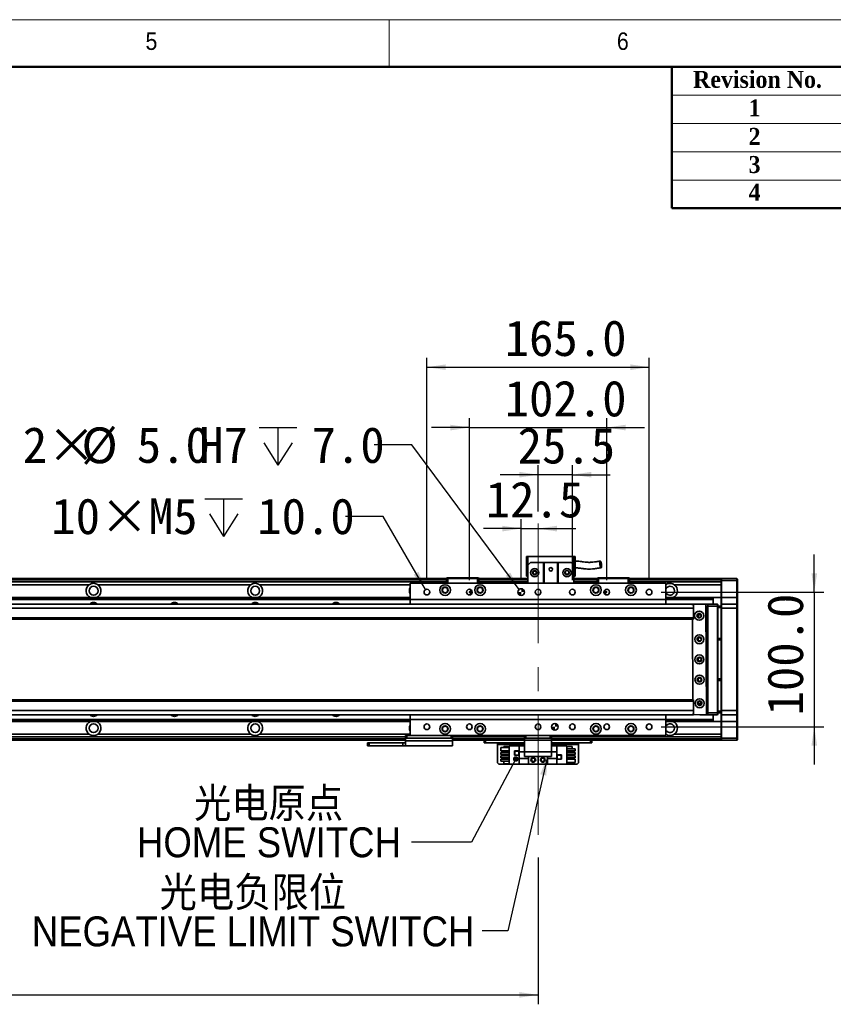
# Model space of a CAD drawing. Header units: millimetres. Extents: x 35 to 2905, y 35 to 2044.
# Tile 8 of 9: x 1546 to 2150, y 1313 to 2044. Entities that reach past the tile are written whole.
import ezdxf

# ---------------------------------------------------------------- set-up
doc = ezdxf.new("R2010")
doc.units = ezdxf.units.MM
doc.header["$LTSCALE"] = 7
doc.linetypes.add('CENTERX2', pattern=[20.32, 12.7, -2.54, 2.54, -2.54])
doc.layers.add('黑色实线', color=7, linetype='Continuous')
doc.styles.add('SLDTEXTSTYLE0', font='Gothic.ttf', dxfattribs={"width": 0.913, "bigfont": 'bigfont'})
doc.styles.add('SLDTEXTSTYLE1', font='Gothic.ttf', dxfattribs={"width": 0.913})
doc.styles.add('SLDTEXTSTYLE2', font='timesbd.ttf', dxfattribs={"width": 0.933})
doc.styles.add('SLDTEXTSTYLE8', font='txt')
doc.dimstyles.new('SLDDIMSTYLE0', dxfattribs={"dimtxt": 26.6, "dimasz": 14, "dimexe": 0, "dimexo": 0.0625, "dimgap": 6.65, "dimtad": 2, "dimdec": 1, "dimrnd": 1e-09, "dimzin": 4, "dimdsep": 46, "dimtxsty": 'SLDTEXTSTYLE8', "dimsah": 1, "dimcen": 0.09, "dimadec": 0, "dimazin": 1, "dimtfac": 1, "dimtdec": 1, "dimtmove": 0, "dimatfit": 0, "dimfxl": 0, "dimfrac": 2, "dimtolj": 1, "dimtzin": 12, "dimarcsym": 0})
doc.dimstyles.new('SLDDIMSTYLE1', dxfattribs={"dimtxt": 26.6, "dimasz": 14, "dimexe": 0, "dimexo": 0.0625, "dimgap": 6.65, "dimtad": 2, "dimdec": 1, "dimrnd": 1e-09, "dimzin": 12, "dimdsep": 46, "dimtxsty": 'SLDTEXTSTYLE8', "dimsah": 1, "dimcen": 0.09, "dimadec": 0, "dimazin": 3, "dimtfac": 1, "dimtdec": 1, "dimtmove": 0, "dimatfit": 0, "dimfxl": 0, "dimfrac": 2, "dimtolj": 1, "dimtzin": 12, "dimarcsym": 0})
doc.dimstyles.new('SLDDIMSTYLE2', dxfattribs={"dimtxt": 0.18, "dimasz": 4.2, "dimexe": 0, "dimexo": 0.0625, "dimgap": 0, "dimtad": 0, "dimtih": 1, "dimtoh": 1, "dimdec": 0, "dimrnd": 1e-09, "dimzin": 0, "dimdsep": 46, "dimtxsty": 'Standard', "dimblk1": 'DOT', "dimblk2": 'DOT', "dimsah": 1, "dimcen": 0.09, "dimadec": 0, "dimazin": 0, "dimtfac": 4.2, "dimtdec": 0, "dimtofl": 0, "dimtmove": 0, "dimatfit": 3, "dimldrblk": 'DOT', "dimfxl": 0, "dimfrac": 2, "dimtolj": 1, "dimtzin": 0, "dimarcsym": 0})
doc.dimstyles.new('SLDDIMSTYLE3', dxfattribs={"dimtxt": 0.18, "dimasz": 14, "dimexe": 0, "dimexo": 0.0625, "dimgap": 0, "dimtad": 0, "dimtih": 1, "dimtoh": 1, "dimdec": 0, "dimrnd": 1e-09, "dimzin": 0, "dimdsep": 46, "dimtxsty": 'Standard', "dimsah": 1, "dimcen": 0.09, "dimadec": 0, "dimazin": 0, "dimtfac": 14, "dimtdec": 0, "dimtofl": 0, "dimtmove": 0, "dimatfit": 3, "dimfxl": 0, "dimfrac": 2, "dimtolj": 1, "dimtzin": 0, "dimarcsym": 0})
doc.dimstyles.new('SLDDIMSTYLE4', dxfattribs={"dimtxt": 26.6, "dimasz": 14, "dimexe": 0, "dimexo": 0.0625, "dimgap": 6.65, "dimtad": 2, "dimdec": 1, "dimrnd": 1e-09, "dimzin": 4, "dimdsep": 46, "dimtxsty": 'SLDTEXTSTYLE8', "dimsah": 1, "dimcen": 0.09, "dimadec": 0, "dimazin": 1, "dimtfac": 1, "dimtdec": 1, "dimtofl": 0, "dimtmove": 0, "dimatfit": 3, "dimfxl": 0, "dimfrac": 2, "dimtolj": 1, "dimtzin": 12, "dimarcsym": 0})
doc.dimstyles.new('SLDDIMSTYLE5', dxfattribs={"dimtxt": 26.6, "dimasz": 14, "dimexe": 0, "dimexo": 0.0625, "dimgap": 6.65, "dimtad": 0, "dimtih": 1, "dimtoh": 1, "dimdec": 1, "dimrnd": 1e-09, "dimzin": 4, "dimdsep": 46, "dimtxsty": 'SLDTEXTSTYLE8', "dimsah": 1, "dimcen": 0, "dimadec": 0, "dimazin": 1, "dimtfac": 1, "dimtdec": 1, "dimtofl": 0, "dimtmove": 0, "dimatfit": 3, "dimfxl": 0, "dimfrac": 2, "dimtolj": 1, "dimtzin": 12, "dimarcsym": 0})
doc.dimstyles.new('SLDDIMSTYLE6', dxfattribs={"dimtxt": 26.6, "dimasz": 14, "dimexe": 0, "dimexo": 0.0625, "dimgap": 6.65, "dimtad": 0, "dimtih": 1, "dimtoh": 1, "dimdec": 1, "dimrnd": 1e-09, "dimzin": 12, "dimdsep": 46, "dimtxsty": 'SLDTEXTSTYLE8', "dimsah": 1, "dimcen": 0, "dimadec": 0, "dimazin": 3, "dimtfac": 1, "dimtdec": 1, "dimtofl": 0, "dimtmove": 0, "dimatfit": 3, "dimfxl": 0, "dimfrac": 2, "dimtolj": 1, "dimtzin": 12, "dimarcsym": 0})

# ---------------------------------------------------------------- blocks, each defined once
blk = doc.blocks.new('_D_11')
at = {"layer": '黑色实线'}
for p, q in [((2135.74, 1619.16), (2135.74, 1647.16)), ((2022.01, 1619.16), (2142.74, 1619.16)), ((2135.74, 1619.16), (2135.74, 1519.16)), ((2022.01, 1519.16), (2142.74, 1519.16)), ((2135.74, 1519.16), (2135.74, 1491.16))]:
    blk.add_line(p, q, dxfattribs=at)
for points in [[(2135.74, 1619.16), (2137.84, 1633.16), (2133.64, 1633.16)], [(2135.74, 1519.16), (2133.64, 1505.16), (2137.84, 1505.16)]]:
    blk.add_solid(points, dxfattribs=at)
at = {"layer": '黑色实线', "insert": (2100.84, 1527.55), "char_height": 26.6, "attachment_point": 1, "rotation": 90, "style": 'SLDTEXTSTYLE8'}
blk.add_mtext('100.0', dxfattribs=at)
blk = doc.blocks.new('_D_12')
at = {"layer": '黑色实线'}
for p, q in [((1918.12, 1666.28), (1890.12, 1666.28)), ((1918.12, 1628.05), (1918.12, 1673.28)), ((1918.12, 1666.28), (1930.62, 1666.28)), ((1930.62, 1666.28), (1958.62, 1666.28))]:
    blk.add_line(p, q, dxfattribs=at)
for points in [[(1918.12, 1666.28), (1904.12, 1668.38), (1904.12, 1664.18)], [(1930.62, 1666.28), (1944.62, 1664.18), (1944.62, 1668.38)]]:
    blk.add_solid(points, dxfattribs=at)
at = {"layer": '黑色实线', "insert": (1891.83, 1701.18), "char_height": 26.6, "attachment_point": 1, "style": 'SLDTEXTSTYLE8'}
blk.add_mtext('12.5', dxfattribs=at)
blk = doc.blocks.new('_D_13')
at = {"layer": '黑色实线'}
for p, q in [((1930.62, 1679), (1930.62, 1713.29)), ((1956.12, 1628.05), (1956.12, 1713.29)), ((1930.62, 1706.29), (1902.62, 1706.29)), ((1956.12, 1706.29), (1930.62, 1706.29)), ((1956.12, 1706.29), (1984.12, 1706.29))]:
    blk.add_line(p, q, dxfattribs=at)
for points in [[(1930.62, 1706.29), (1916.62, 1708.39), (1916.62, 1704.19)], [(1956.12, 1706.29), (1970.12, 1704.19), (1970.12, 1708.39)]]:
    blk.add_solid(points, dxfattribs=at)
at = {"layer": '黑色实线', "insert": (1915.48, 1741.19), "char_height": 26.6, "attachment_point": 1, "style": 'SLDTEXTSTYLE8'}
blk.add_mtext('25.5', dxfattribs=at)
blk = doc.blocks.new('_D_14')
at = {"layer": '黑色实线'}
for p, q in [((1879.62, 1628.05), (1879.62, 1748.26)), ((1981.62, 1628.05), (1981.62, 1748.26)), ((1879.62, 1741.26), (1851.62, 1741.26)), ((1879.62, 1741.26), (1981.62, 1741.26)), ((1981.62, 1741.26), (2009.62, 1741.26))]:
    blk.add_line(p, q, dxfattribs=at)
for points in [[(1879.62, 1741.26), (1865.62, 1743.36), (1865.62, 1739.16)], [(1981.62, 1741.26), (1995.62, 1739.16), (1995.62, 1743.36)]]:
    blk.add_solid(points, dxfattribs=at)
at = {"layer": '黑色实线', "insert": (1905.87, 1776.16), "char_height": 26.6, "attachment_point": 1, "style": 'SLDTEXTSTYLE8'}
blk.add_mtext('102.0', dxfattribs=at)
blk = doc.blocks.new('_D_15')
at = {"layer": '黑色实线'}
for p, q in [((1848.12, 1628.05), (1848.12, 1793.08)), ((2013.12, 1628.05), (2013.12, 1793.08)), ((1848.12, 1786.08), (2013.12, 1786.08))]:
    blk.add_line(p, q, dxfattribs=at)
for points in [[(1848.12, 1786.08), (1862.12, 1783.98), (1862.12, 1788.18)], [(2013.12, 1786.08), (1999.12, 1788.18), (1999.12, 1783.98)]]:
    blk.add_solid(points, dxfattribs=at)
at = {"layer": '黑色实线', "insert": (1905.87, 1820.98), "char_height": 26.6, "attachment_point": 1, "style": 'SLDTEXTSTYLE8'}
blk.add_mtext('165.0', dxfattribs=at)
blk = doc.blocks.new('SW_SYMBOL_HOLE_DEPTH')
at = {"layer": '黑色实线', "color": 0}
for p, q in [((0, 6125), (5600, 6125)), ((2800, 6125), (2800, 525)), ((700, 3885), (2800, 525)), ((4900, 3885), (2800, 525))]:
    blk.add_line(p, q, dxfattribs=at)
blk = doc.blocks.new('_D_18')
at = {"layer": '黑色实线'}
for p, q in [((1836.83, 1728.38), (1808.83, 1728.38)), ((1916.63, 1621.16), (1836.83, 1728.38))]:
    blk.add_line(p, q, dxfattribs=at)
blk.add_solid([(1916.63, 1621.16), (1909.96, 1633.65), (1906.59, 1631.14)], dxfattribs=at)
at = {"layer": '黑色实线', "xscale": 0.004985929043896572, "yscale": 0.004985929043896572, "zscale": 0.004985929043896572}
blk.add_blockref('SW_SYMBOL_HOLE_DEPTH', (1723.56, 1710.66), dxfattribs=at)
at = {"layer": '黑色实线', "char_height": 26.6, "attachment_point": 1, "style": 'SLDTEXTSTYLE8'}
for s, insert in [('2×', (1548.06, 1741.67)), ('%%c', (1591.58, 1741.42)), ('5.0', (1632.68, 1741.67)), ('H7', (1679.01, 1741.67)), ('7.0', (1762.5, 1741.67))]:
    blk.add_mtext(s, dxfattribs=dict(at, insert=insert))
blk = doc.blocks.new('_D_19')
at = {"layer": '黑色实线'}
for p, q in [((310.62, 1454.52), (310.62, 1313.2)), ((1930.62, 1422.15), (1930.62, 1313.2)), ((310.62, 1320.2), (1930.62, 1320.2))]:
    blk.add_line(p, q, dxfattribs=at)
for points in [[(310.62, 1320.2), (324.62, 1318.1), (324.62, 1322.3)], [(1930.62, 1320.2), (1916.62, 1322.3), (1916.62, 1318.1)]]:
    blk.add_solid(points, dxfattribs=at)
at = {"layer": '黑色实线', "insert": (1069.81, 1355.1), "char_height": 26.6, "attachment_point": 1, "style": 'SLDTEXTSTYLE8'}
blk.add_mtext('1620.0', dxfattribs=at)
blk = doc.blocks.new('_D_20')
at = {"layer": '黑色实线'}
for p, q in [((1815.67, 1675.37), (1787.67, 1675.37)), ((1847.07, 1620.97), (1815.67, 1675.37))]:
    blk.add_line(p, q, dxfattribs=at)
blk.add_solid([(1847.07, 1620.97), (1841.89, 1634.15), (1838.26, 1632.05)], dxfattribs=at)
at = {"layer": '黑色实线', "xscale": 0.004985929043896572, "yscale": 0.004985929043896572, "zscale": 0.004985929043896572}
blk.add_blockref('SW_SYMBOL_HOLE_DEPTH', (1683.19, 1657.76), dxfattribs=at)
at = {"layer": '黑色实线', "char_height": 26.6, "attachment_point": 1, "style": 'SLDTEXTSTYLE8'}
for s, insert in [('10×M5', (1569.22, 1688.77)), ('10.0', (1722.13, 1688.77))]:
    blk.add_mtext(s, dxfattribs=dict(at, insert=insert))
blk = doc.blocks.new('SW_NOTE_5')
at = {"layer": '黑色实线', "color": 0, "char_height": 22.225, "attachment_point": 2}
for s, insert, style in [('光电原点', (-106.07, 40.34), 'SLDTEXTSTYLE0'), ('HOME SWITCH', (-105.84, 11.12), 'SLDTEXTSTYLE1')]:
    blk.add_mtext(s, dxfattribs=dict(at, insert=insert, style=style))
blk = doc.blocks.new('_DOT')
at = {"color": 0, "linetype": 'ByBlock', "lineweight": -2}
blk.add_line((-0.5, 0), (-1, 0), dxfattribs=at)
at = {"color": 0, "linetype": 'ByBlock', "const_width": 0.5}
blk.add_lwpolyline([(-0.25, 0, 1), (0.25, 0, 1)], format="xyb", close=True, dxfattribs=at)
blk = doc.blocks.new('SW_NOTE_6')
at = {"layer": '黑色实线', "color": 0, "char_height": 22.225, "attachment_point": 2}
for s, insert, style in [('光电负限位', (-170.25, 39.83), 'SLDTEXTSTYLE0'), ('NEGATIVE LIMIT SWITCH', (-170.04, 10.61), 'SLDTEXTSTYLE1')]:
    blk.add_mtext(s, dxfattribs=dict(at, insert=insert, style=style))
blk = doc.blocks.new('SW_DOWELSYMBOL_2')
at = {"linetype": 'Continuous', "lineweight": 18}
h = blk.add_hatch(color=0, dxfattribs=at)
edge = h.paths.add_edge_path(flags=0)
edge.add_arc((0, 0), 2.5, 180, 270)
edge.add_line((0, -2.5), (0, 0))
edge.add_line((0, 0), (-2.5, 0))
h = blk.add_hatch(color=0, dxfattribs=at)
edge = h.paths.add_edge_path(flags=0)
edge.add_arc((0, 0), 2.5, 0, 90)
edge.add_line((0, 2.5), (0, 0))
edge.add_line((0, 0), (2.5, 0))
at = {"layer": '黑色实线', "color": 0}
blk.add_circle((0, 0), 2.5, dxfattribs=at)
blk = doc.blocks.new('SW_DOWELSYMBOL_3')
at = {"linetype": 'Continuous', "lineweight": 18}
h = blk.add_hatch(color=0, dxfattribs=at)
edge = h.paths.add_edge_path(flags=0)
edge.add_arc((0, 0), 2.5, 180, 270)
edge.add_line((0, -2.5), (0, 0))
edge.add_line((0, 0), (-2.5, 0))
h = blk.add_hatch(color=0, dxfattribs=at)
edge = h.paths.add_edge_path(flags=0)
edge.add_arc((0, 0), 2.5, 0, 90)
edge.add_line((0, 2.5), (0, 0))
edge.add_line((0, 0), (2.5, 0))
at = {"layer": '黑色实线', "color": 0}
blk.add_circle((0, 0), 2.5, dxfattribs=at)

msp = doc.modelspace()

# ---------------------------------------------------------------- linework, layer by layer
at = {"color": 7, "linetype": 'Continuous', "lineweight": 18}
for p, q in [((2905, 2044), (35, 2044)), ((1820, 2009), (1820, 2044)), ((70, 2009), (2870, 2009)), ((2030, 1988), (2870, 1988)), ((2030, 1967), (2870, 1967)), ((2030, 1946), (2870, 1946)), ((2030, 1925), (2870, 1925))]:
    msp.add_line(p, q, dxfattribs=at)
at = {"color": 7, "linetype": 'Continuous', "lineweight": 50}
for p, q in [((2870, 2009), (70, 2009)), ((2030, 2009), (2030, 1904)), ((2870, 1904), (2030, 1904))]:
    msp.add_line(p, q, dxfattribs=at)
at = {"color": 7, "linetype": 'Continuous', "lineweight": 35}
for p, q in [((1922.12, 1645.46), (1923.12, 1645.46)), ((1922.12, 1645.46), (1922.12, 1631.06)), ((1923.12, 1639.06), (1923.12, 1645.46)), ((1923.12, 1645.46), (1957.12, 1645.46)), ((1957.12, 1645.46), (1958.12, 1645.46)), ((1957.12, 1645.46), (1957.12, 1639.06)), ((1958.12, 1631.06), (1958.12, 1645.46)), ((1925.12, 1641.06), (1923.12, 1639.06)), ((1923.12, 1639.06), (1923.12, 1625.66)), ((1925.12, 1641.06), (1934.62, 1641.06)), ((1934.62, 1625.66), (1934.62, 1641.06)), ((1934.62, 1641.06), (1935.12, 1641.06)), ((1935.12, 1641.06), (1935.12, 1625.66)), ((1945.12, 1641.06), (1935.12, 1641.06)), ((1945.12, 1625.66), (1945.12, 1641.06)), ((1945.12, 1641.06), (1945.62, 1641.06)), ((1945.62, 1641.06), (1945.62, 1625.66)), ((1945.62, 1641.06), (1955.12, 1641.06)), ((1957.12, 1639.06), (1955.12, 1641.06)), ((1957.12, 1639.06), (1957.12, 1625.66)), ((1922.12, 1631.06), (1923.12, 1631.06)), ((1957.12, 1631.06), (1958.12, 1631.06)), ((1862.62, 1629.16), (378.62, 1629.16)), ((378.62, 1628.96), (1862.62, 1628.96)), ((378.62, 1628.76), (1862.62, 1628.76)), ((1862.62, 1628.66), (378.62, 1628.66)), ((1862.62, 1626.65), (378.62, 1626.65)), ((1597.45, 1624.65), (1483.79, 1624.65)), ((1717.45, 1624.65), (1603.79, 1624.65)), ((2025.62, 1625.66), (1835.62, 1625.66)), ((1835.62, 1625.66), (1835.62, 1613.66)), ((1862.62, 1629.36), (1862.92, 1629.66)), ((1862.62, 1625.66), (1862.62, 1629.36)), ((1863.62, 1629.36), (1862.62, 1629.36)), ((1862.92, 1629.66), (1863.75, 1629.66)), ((1863.62, 1629.36), (1863.75, 1629.66)), ((1863.62, 1629.36), (1863.62, 1625.66)), ((1885.62, 1629.36), (1863.62, 1629.36)), ((1863.75, 1629.66), (1885.5, 1629.66)), ((1885.62, 1629.36), (1885.5, 1629.66)), ((1885.5, 1629.66), (1886.32, 1629.66)), ((1885.62, 1625.66), (1885.62, 1629.36)), ((1886.62, 1629.36), (1885.62, 1629.36)), ((1886.32, 1629.66), (1886.62, 1629.36)), ((1886.62, 1629.36), (1886.62, 1625.66)), ((1923.12, 1629.16), (1886.62, 1629.16)), ((1886.62, 1628.96), (1923.12, 1628.96)), ((1886.62, 1628.76), (1923.12, 1628.76)), ((1923.12, 1628.66), (1886.62, 1628.66)), ((1923.12, 1626.65), (1886.62, 1626.65)), ((1974.62, 1629.16), (1957.12, 1629.16)), ((1957.12, 1628.96), (1974.62, 1628.96)), ((1957.12, 1628.76), (1974.62, 1628.76)), ((1974.62, 1628.66), (1957.12, 1628.66)), ((1974.62, 1626.65), (1957.12, 1626.65)), ((1974.62, 1629.36), (1974.92, 1629.66)), ((1974.62, 1625.66), (1974.62, 1629.36)), ((1975.62, 1629.36), (1974.62, 1629.36)), ((1974.92, 1629.66), (1975.75, 1629.66)), ((1975.62, 1629.36), (1975.75, 1629.66)), ((1975.62, 1629.36), (1975.62, 1625.66)), ((1997.62, 1629.36), (1975.62, 1629.36)), ((1975.75, 1629.66), (1997.5, 1629.66)), ((1997.5, 1629.66), (1998.32, 1629.66)), ((1997.62, 1629.36), (1997.5, 1629.66)), ((1998.62, 1629.36), (1997.62, 1629.36)), ((1997.62, 1625.66), (1997.62, 1629.36)), ((1998.32, 1629.66), (1998.62, 1629.36)), ((1998.62, 1629.36), (1998.62, 1625.66)), ((2066.62, 1629.16), (1998.62, 1629.16)), ((2066.62, 1628.66), (1998.62, 1628.66)), ((2066.62, 1626.65), (1998.62, 1626.65)), ((2025.62, 1625.66), (2025.62, 1613.66)), ((2066.62, 1624.65), (2031.79, 1624.65)), ((2066.62, 1628.86), (2066.92, 1629.16)), ((2066.62, 1629.16), (2066.62, 1628.86)), ((2066.62, 1627.66), (2066.62, 1628.86)), ((2066.62, 1627.66), (2066.92, 1627.66)), ((2066.62, 1615.16), (2066.62, 1627.66)), ((2066.92, 1629.16), (2066.92, 1627.66)), ((2066.92, 1629.16), (2078.32, 1629.16)), ((2078.32, 1627.66), (2066.92, 1627.66)), ((2066.92, 1627.66), (2066.92, 1615.16)), ((2078.32, 1627.66), (2078.32, 1629.16)), ((2078.32, 1629.16), (2078.62, 1628.86)), ((2078.32, 1627.66), (2078.62, 1627.66)), ((2078.32, 1615.16), (2078.32, 1627.66)), ((2078.62, 1628.86), (2078.62, 1627.66)), ((2078.62, 1627.66), (2078.62, 1615.16)), ((405.62, 1615.15), (1835.62, 1615.15)), ((2025.62, 1615.55), (2026.34, 1615.15)), ((2025.62, 1615.15), (2060.62, 1615.15)), ((2060.62, 1615.15), (2060.62, 1614.86)), ((2066.62, 1615.15), (2060.62, 1615.15)), ((2066.62, 1615.16), (2066.92, 1615.16)), ((2066.62, 1609.86), (2066.62, 1615.16)), ((2066.92, 1615.16), (2066.92, 1610.16)), ((2066.92, 1615.16), (2078.32, 1615.16)), ((2078.32, 1610.16), (2078.32, 1615.16)), ((2078.32, 1615.16), (2078.62, 1615.16)), ((2078.62, 1615.16), (2078.62, 1609.86)), ((2046.12, 1610.16), (195.12, 1610.16)), ((405.62, 1614.86), (1835.62, 1614.86)), ((405.62, 1613.96), (1835.62, 1613.96)), ((405.62, 1613.67), (1835.62, 1613.67)), ((2025.62, 1613.66), (1835.62, 1613.66)), ((1835.62, 1613.66), (1835.62, 1610.16)), ((2025.62, 1614.86), (2060.62, 1614.86)), ((2025.62, 1613.96), (2060.62, 1613.96)), ((2025.62, 1613.67), (2060.62, 1613.67)), ((2025.62, 1613.66), (2025.62, 1610.16)), ((2045.73, 1610.13), (2045.23, 1609.63)), ((2045.23, 1609.63), (2045.23, 1609.52)), ((2054.73, 1610.18), (2045.73, 1610.13)), ((2046.12, 1610.16), (2046.12, 1610.13)), ((2046.12, 1609.52), (2046.12, 1607.16)), ((2046.42, 1610.16), (2046.4, 1610.13)), ((2046.42, 1610.13), (2046.42, 1610.16)), ((2046.42, 1610.16), (2050.43, 1610.16)), ((2055.23, 1609.68), (2054.73, 1610.18)), ((2054.75, 1610.16), (2056.62, 1610.16)), ((2056.62, 1609.86), (2055.06, 1609.86)), ((2055.67, 1528.68), (2055.23, 1609.68)), ((2056.12, 1608.16), (2055.24, 1608.16)), ((2056.12, 1530.16), (2056.12, 1608.16)), ((2056.62, 1608.66), (2056.62, 1610.16)), ((2056.62, 1610.16), (2063.82, 1610.16)), ((2063.82, 1608.66), (2056.62, 1608.66)), ((2056.62, 1529.66), (2056.62, 1608.66)), ((2060.62, 1614.86), (2060.62, 1613.96)), ((2060.62, 1613.96), (2060.62, 1613.67)), ((2060.62, 1613.67), (2060.62, 1610.16)), ((2063.82, 1608.66), (2063.82, 1610.16)), ((2064.12, 1609.86), (2063.82, 1610.16)), ((2063.82, 1529.66), (2063.82, 1608.66)), ((2064.12, 1608.66), (2063.82, 1608.66)), ((2064.12, 1609.86), (2064.12, 1608.66)), ((2064.12, 1608.66), (2064.12, 1529.66)), ((2064.12, 1608.66), (2066.62, 1608.66)), ((2066.92, 1610.16), (2066.62, 1609.86)), ((2066.62, 1607.16), (2066.62, 1609.86)), ((2066.92, 1610.16), (2066.92, 1607.16)), ((2066.92, 1610.16), (2078.32, 1610.16)), ((2078.32, 1607.16), (2078.32, 1610.16)), ((2078.32, 1610.16), (2078.62, 1609.86)), ((2078.62, 1609.86), (2078.62, 1607.16)), ((2046.12, 1607.16), (195.12, 1607.16)), ((2046.12, 1607.16), (2046.12, 1600.16)), ((2051.77, 1602.16), (2049.48, 1602.16)), ((2050.62, 1603.26), (2050.92, 1603.23)), ((2066.62, 1607.66), (2064.12, 1607.66)), ((2066.62, 1531.16), (2066.62, 1607.16)), ((2066.92, 1607.16), (2066.62, 1607.16)), ((2078.32, 1607.16), (2066.92, 1607.16)), ((2066.92, 1607.16), (2066.92, 1531.16)), ((2078.32, 1607.16), (2078.62, 1607.16)), ((2078.32, 1531.16), (2078.32, 1607.16)), ((2078.62, 1607.16), (2078.62, 1531.16)), ((2046.12, 1600.16), (195.12, 1600.16)), ((195.12, 1599.16), (2046.12, 1599.16)), ((2045.29, 1599.16), (2045.61, 1539.16)), ((2046.12, 1600.16), (2046.12, 1599.16)), ((2050.62, 1585.76), (2051.14, 1585.67)), ((2064.12, 1584.66), (2066.62, 1584.66)), ((2066.62, 1583.66), (2064.12, 1583.66)), ((2064.12, 1554.66), (2066.62, 1554.66)), ((2066.62, 1553.66), (2064.12, 1553.66)), ((2046.12, 1539.16), (195.12, 1539.16)), ((2046.12, 1538.16), (195.12, 1538.16)), ((2046.12, 1539.16), (2046.12, 1538.16)), ((2046.12, 1538.16), (2046.12, 1531.16)), ((2049.48, 1536.16), (2051.77, 1536.16)), ((2046.12, 1531.16), (195.12, 1531.16)), ((2046.12, 1528.16), (195.12, 1528.16)), ((1835.62, 1528.16), (1835.62, 1524.66)), ((2025.62, 1528.16), (2025.62, 1524.66)), ((2045.67, 1528.79), (2045.67, 1528.63)), ((2045.67, 1528.63), (2046.17, 1528.13)), ((2046.12, 1531.16), (2046.12, 1528.79)), ((2046.12, 1528.18), (2046.12, 1528.16)), ((2046.17, 1528.13), (2055.17, 1528.18)), ((2056.62, 1528.16), (2050.65, 1528.16)), ((2055.17, 1528.18), (2055.67, 1528.68)), ((2055.44, 1528.46), (2056.62, 1528.46)), ((2055.66, 1530.16), (2056.12, 1530.16)), ((2056.62, 1529.66), (2063.82, 1529.66)), ((2056.62, 1528.16), (2056.62, 1529.66)), ((2063.82, 1528.16), (2056.62, 1528.16)), ((2060.62, 1528.16), (2060.62, 1524.65)), ((2064.12, 1529.66), (2063.82, 1529.66)), ((2063.82, 1528.16), (2063.82, 1529.66)), ((2064.12, 1528.46), (2063.82, 1528.16)), ((2064.12, 1530.66), (2066.62, 1530.66)), ((2064.12, 1529.66), (2064.12, 1528.46)), ((2066.62, 1529.66), (2064.12, 1529.66)), ((2066.92, 1531.16), (2066.62, 1531.16)), ((2066.62, 1528.46), (2066.62, 1531.16)), ((2066.92, 1528.16), (2066.62, 1528.46)), ((2066.62, 1523.16), (2066.62, 1528.46)), ((2066.92, 1531.16), (2078.32, 1531.16)), ((2066.92, 1531.16), (2066.92, 1528.16)), ((2078.32, 1528.16), (2066.92, 1528.16)), ((2066.92, 1528.16), (2066.92, 1523.16)), ((2078.32, 1531.16), (2078.62, 1531.16)), ((2078.32, 1528.16), (2078.32, 1531.16)), ((2078.32, 1528.16), (2078.62, 1528.46)), ((2078.32, 1523.16), (2078.32, 1528.16)), ((2078.62, 1531.16), (2078.62, 1528.46)), ((2078.62, 1528.46), (2078.62, 1523.16)), ((405.62, 1524.65), (1835.62, 1524.65)), ((405.62, 1524.35), (1835.62, 1524.35)), ((405.62, 1523.45), (1835.62, 1523.45)), ((405.62, 1523.16), (1835.62, 1523.16)), ((2025.62, 1524.66), (1835.62, 1524.66)), ((1835.62, 1524.66), (1835.62, 1512.66)), ((2025.62, 1524.66), (2025.62, 1512.66)), ((2025.62, 1524.65), (2060.62, 1524.65)), ((2025.62, 1524.35), (2060.62, 1524.35)), ((2025.62, 1523.45), (2060.62, 1523.45)), ((2025.62, 1523.16), (2060.62, 1523.16)), ((2025.62, 1522.77), (2026.34, 1523.16)), ((2060.62, 1524.65), (2060.62, 1524.35)), ((2060.62, 1524.35), (2060.62, 1523.45)), ((2060.62, 1523.45), (2060.62, 1523.16)), ((2066.62, 1523.16), (2060.62, 1523.16)), ((2066.92, 1523.16), (2066.62, 1523.16)), ((2066.62, 1510.66), (2066.62, 1523.16)), ((2066.92, 1523.16), (2078.32, 1523.16)), ((2066.92, 1523.16), (2066.92, 1510.66)), ((2078.62, 1523.16), (2078.32, 1523.16)), ((2078.32, 1510.66), (2078.32, 1523.16)), ((2078.62, 1523.16), (2078.62, 1510.66)), ((1597.45, 1513.66), (1483.79, 1513.66)), ((1717.45, 1513.66), (1603.79, 1513.66)), ((2066.62, 1513.66), (2031.79, 1513.66)), ((1832.12, 1511.66), (411.12, 1511.66)), ((1832.12, 1509.16), (411.12, 1509.16)), ((1804.12, 1505.16), (1804.12, 1507.16)), ((1804.12, 1507.16), (1805.12, 1507.16)), ((1805.12, 1507.16), (1805.12, 1505.16)), ((1805.12, 1507.16), (1830.12, 1507.16)), ((1830.12, 1505.16), (1830.12, 1507.16)), ((1830.12, 1507.16), (1832.12, 1507.16)), ((1832.12, 1510.66), (1832.12, 1512.66)), ((1832.12, 1512.66), (1833.12, 1512.66)), ((1833.12, 1510.66), (1832.12, 1510.66)), ((1832.12, 1508.82), (1832.12, 1510.66)), ((1832.12, 1508.82), (1867.12, 1508.82)), ((1832.12, 1505.16), (1832.12, 1508.82)), ((1833.12, 1512.66), (1833.12, 1510.66)), ((1833.12, 1512.66), (1835.62, 1512.66)), ((1833.12, 1510.66), (1866.12, 1510.66)), ((2025.62, 1512.66), (1835.62, 1512.66)), ((1866.12, 1510.66), (1866.12, 1512.66)), ((1867.12, 1510.66), (1866.12, 1510.66)), ((1867.12, 1512.66), (1867.12, 1510.66)), ((1920.62, 1511.66), (1867.12, 1511.66)), ((1867.12, 1510.66), (1867.12, 1508.82)), ((1920.62, 1509.16), (1867.12, 1509.16)), ((1867.12, 1508.82), (1867.12, 1505.16)), ((1890.62, 1507.16), (1890.62, 1509.16)), ((1891.62, 1507.16), (1890.62, 1507.16)), ((1891.62, 1509.16), (1891.62, 1507.16)), ((1920.62, 1507.16), (1891.62, 1507.16)), ((1900.62, 1507.16), (1900.62, 1506.16)), ((1900.62, 1492.36), (1900.62, 1506.16)), ((1920.62, 1510.66), (1920.62, 1512.66)), ((1921.62, 1510.66), (1920.62, 1510.66)), ((1920.62, 1509.16), (1920.62, 1510.66)), ((1940.62, 1509.16), (1920.62, 1509.16)), ((1920.62, 1509.16), (1920.62, 1500.66)), ((1921.62, 1512.66), (1921.62, 1510.66)), ((1939.62, 1510.66), (1921.62, 1510.66)), ((1939.62, 1510.66), (1939.62, 1512.66)), ((1940.62, 1510.66), (1939.62, 1510.66)), ((1940.62, 1512.66), (1940.62, 1510.66)), ((2066.62, 1511.66), (1940.62, 1511.66)), ((1940.62, 1510.66), (1940.62, 1509.16)), ((1940.62, 1509.16), (1940.62, 1500.66)), ((2066.62, 1509.16), (1940.62, 1509.16)), ((1969.62, 1507.16), (1940.62, 1507.16)), ((1960.62, 1506.16), (1960.62, 1507.16)), ((1960.62, 1506.16), (1960.62, 1492.36)), ((1969.62, 1507.16), (1969.62, 1509.16)), ((1970.62, 1507.16), (1969.62, 1507.16)), ((1970.62, 1509.16), (1970.62, 1507.16)), ((2066.92, 1510.66), (2066.62, 1510.66)), ((2066.62, 1509.46), (2066.62, 1510.66)), ((2066.92, 1509.16), (2066.62, 1509.46)), ((2066.62, 1509.46), (2066.62, 1509.16)), ((2066.92, 1510.66), (2078.32, 1510.66)), ((2066.92, 1510.66), (2066.92, 1509.16)), ((2078.32, 1509.16), (2066.92, 1509.16)), ((2078.62, 1510.66), (2078.32, 1510.66)), ((2078.32, 1509.16), (2078.32, 1510.66)), ((2078.62, 1509.46), (2078.32, 1509.16)), ((2078.62, 1510.66), (2078.62, 1509.46)), ((1805.12, 1505.16), (1804.12, 1505.16)), ((1805.12, 1505.16), (1830.12, 1505.16)), ((1832.12, 1505.16), (1830.12, 1505.16)), ((1867.12, 1505.16), (1832.12, 1505.16)), ((1902.92, 1501.22), (1902.92, 1503.72)), ((1902.92, 1503.72), (1909.12, 1503.72)), ((1902.92, 1501.22), (1909.12, 1501.22)), ((1902.92, 1498.68), (1902.92, 1500.18)), ((1902.92, 1500.18), (1909.12, 1500.18)), ((1902.92, 1498.68), (1909.12, 1498.68)), ((1905.32, 1503.72), (1905.32, 1504.66)), ((1905.32, 1504.66), (1909.12, 1504.66)), ((1905.32, 1500.18), (1905.32, 1501.22)), ((1905.32, 1497.64), (1905.32, 1498.68)), ((1909.12, 1491.36), (1909.12, 1504.96)), ((1909.12, 1504.96), (1916.67, 1504.96)), ((1916.42, 1501.26), (1913.22, 1501.26)), ((1913.22, 1501.26), (1913.22, 1498.06)), ((1913.32, 1501.16), (1913.32, 1498.16)), ((1916.32, 1501.16), (1913.32, 1501.16)), ((1913.32, 1498.16), (1916.32, 1498.16)), ((1916.32, 1498.16), (1916.32, 1501.16)), ((1916.42, 1498.06), (1916.42, 1501.26)), ((1916.67, 1504.96), (1916.67, 1500.66)), ((1920.62, 1504.96), (1916.67, 1504.96)), ((1920.62, 1500.66), (1916.67, 1500.66)), ((1916.67, 1495.66), (1916.67, 1500.66)), ((1920.62, 1500.66), (1940.62, 1500.66)), ((1920.62, 1497.16), (1920.62, 1500.66)), ((1944.57, 1504.96), (1940.62, 1504.96)), ((1944.57, 1500.66), (1940.62, 1500.66)), ((1940.62, 1500.66), (1940.62, 1497.16)), ((1944.57, 1500.66), (1944.57, 1504.96)), ((1952.12, 1504.96), (1944.57, 1504.96)), ((1944.57, 1500.66), (1944.57, 1495.66)), ((1948.02, 1498.26), (1944.82, 1498.26)), ((1944.82, 1498.26), (1944.82, 1495.06)), ((1944.92, 1498.16), (1944.92, 1495.16)), ((1947.92, 1498.16), (1944.92, 1498.16)), ((1947.92, 1495.16), (1947.92, 1498.16)), ((1948.02, 1495.06), (1948.02, 1498.26)), ((1952.12, 1504.96), (1952.12, 1491.36)), ((1955.92, 1504.66), (1952.12, 1504.66)), ((1958.32, 1502.72), (1952.12, 1502.72)), ((1958.32, 1501.22), (1952.12, 1501.22)), ((1958.32, 1500.18), (1952.12, 1500.18)), ((1958.32, 1498.68), (1952.12, 1498.68)), ((1955.92, 1504.66), (1955.92, 1502.72)), ((1955.92, 1501.22), (1955.92, 1500.18)), ((1955.92, 1498.68), (1955.92, 1497.64)), ((1958.32, 1502.72), (1958.32, 1501.22)), ((1958.32, 1500.18), (1958.32, 1498.68)), ((1900.62, 1492.36), (1901.62, 1491.36)), ((1909.12, 1491.36), (1901.62, 1491.36)), ((1902.92, 1496.14), (1902.92, 1497.64)), ((1902.92, 1497.64), (1909.12, 1497.64)), ((1902.92, 1496.14), (1909.12, 1496.14)), ((1902.92, 1493.6), (1902.92, 1495.1)), ((1902.92, 1495.1), (1909.12, 1495.1)), ((1902.92, 1493.6), (1909.12, 1493.6)), ((1905.32, 1495.1), (1905.32, 1496.14)), ((1905.32, 1491.66), (1905.32, 1493.6)), ((1905.32, 1491.66), (1909.12, 1491.66)), ((1909.12, 1491.36), (1916.67, 1491.36)), ((1913.22, 1498.06), (1916.42, 1498.06)), ((1916.67, 1495.66), (1923.62, 1495.66)), ((1916.67, 1495.66), (1916.67, 1491.36)), ((1916.67, 1491.36), (1923.62, 1491.36)), ((1940.62, 1497.16), (1920.62, 1497.16)), ((1923.62, 1497.16), (1923.62, 1495.66)), ((1923.62, 1491.36), (1923.62, 1495.66)), ((1930.62, 1491.36), (1923.62, 1491.36)), ((1930.62, 1491.36), (1930.62, 1497.16)), ((1930.62, 1491.36), (1937.62, 1491.36)), ((1937.62, 1495.66), (1937.62, 1497.16)), ((1937.62, 1495.66), (1944.57, 1495.66)), ((1937.62, 1495.66), (1937.62, 1491.36)), ((1937.62, 1491.36), (1944.57, 1491.36)), ((1944.57, 1491.36), (1944.57, 1495.66)), ((1952.12, 1491.36), (1944.57, 1491.36)), ((1944.82, 1495.06), (1948.02, 1495.06)), ((1944.92, 1495.16), (1947.92, 1495.16)), ((1958.32, 1497.64), (1952.12, 1497.64)), ((1958.32, 1496.14), (1952.12, 1496.14)), ((1958.32, 1495.1), (1952.12, 1495.1)), ((1958.32, 1492.6), (1952.12, 1492.6)), ((1955.92, 1491.66), (1952.12, 1491.66)), ((1959.62, 1491.36), (1952.12, 1491.36)), ((1955.92, 1496.14), (1955.92, 1495.1)), ((1955.92, 1492.6), (1955.92, 1491.66)), ((1958.32, 1497.64), (1958.32, 1496.14)), ((1958.32, 1495.1), (1958.32, 1492.6)), ((1959.62, 1491.36), (1960.62, 1492.36))]:
    msp.add_line(p, q, dxfattribs=at)
at = {"color": 8, "linetype": 'Continuous', "lineweight": 35}
for p, q in [((1862.62, 1628.16), (378.62, 1628.16)), ((1835.62, 1624.65), (1723.79, 1624.65)), ((1923.12, 1628.16), (1886.62, 1628.16)), ((1974.62, 1628.16), (1957.12, 1628.16)), ((2066.62, 1628.16), (1998.62, 1628.16)), ((1835.62, 1513.66), (1723.79, 1513.66)), ((1832.12, 1510.16), (411.12, 1510.16)), ((1920.62, 1510.16), (1867.12, 1510.16)), ((1900.62, 1506.16), (1920.62, 1506.16)), ((2066.62, 1510.16), (1940.62, 1510.16)), ((1940.62, 1506.16), (1960.62, 1506.16))]:
    msp.add_line(p, q, dxfattribs=at)
at = {"color": 7, "linetype": 'Continuous', "lineweight": 35, "flags": 128}
msp.add_lwpolyline([(2050.62, 1570.76), (2051.24, 1570.63), (2051.48, 1570.51)], dxfattribs=at)
at = {"color": 7, "linetype": 'Continuous', "lineweight": 35}
for centre, radius in [((1940.12, 1636.06), 1.25), ((1928.12, 1633.56), 3), ((1928.12, 1633.56), 1.7), ((1928.12, 1633.56), 1.6), ((1952.12, 1633.56), 3), ((1952.12, 1633.56), 1.7), ((1952.12, 1633.56), 1.6), ((1600.62, 1620.16), 3.3), ((1720.62, 1620.16), 3.3), ((1861.62, 1620.66), 4), ((1861.62, 1620.66), 2.25), ((1861.62, 1620.66), 2), ((1887.62, 1620.66), 4), ((1887.62, 1620.66), 2.25), ((1887.62, 1620.66), 2), ((1973.62, 1620.66), 4), ((1973.62, 1620.66), 2.25), ((1973.62, 1620.66), 2), ((1999.62, 1620.66), 4), ((1999.62, 1620.66), 2.25), ((1999.62, 1620.66), 2), ((1848.12, 1619.16), 2.1), ((1879.62, 1619.16), 2.1), ((1918.12, 1619.16), 2.5), ((1930.62, 1619.16), 2.1), ((1956.12, 1619.16), 2.1), ((1981.62, 1619.16), 2.1), ((2013.12, 1619.16), 2.1), ((2050.27, 1601.65), 3.36), ((2050.27, 1601.65), 1.7), ((2050.62, 1601.66), 1.25), ((2050.37, 1584.15), 3.36), ((2050.37, 1584.15), 1.7), ((2050.62, 1584.16), 1.25), ((2050.45, 1569.16), 3.36), ((2050.45, 1569.16), 1.7), ((2050.62, 1569.16), 1.25), ((2050.53, 1554.16), 3.36), ((2050.53, 1554.16), 1.7), ((2050.62, 1554.16), 1.6), ((2050.62, 1554.16), 1.25), ((2050.62, 1536.66), 3.36), ((2050.62, 1536.66), 1.7), ((2050.62, 1536.66), 1.6), ((2050.62, 1536.66), 1.25), ((1600.62, 1518.16), 3.3), ((1720.62, 1518.16), 3.3), ((1848.12, 1519.16), 2.1), ((1861.62, 1517.66), 4), ((1879.62, 1519.16), 2.1), ((1887.62, 1517.66), 4), ((1930.62, 1519.16), 2.1), ((1943.12, 1519.16), 2.5), ((1956.12, 1519.16), 2.1), ((1973.62, 1517.66), 4), ((1981.62, 1519.16), 2.1), ((1999.62, 1517.66), 4), ((2013.12, 1519.16), 2.1), ((1861.62, 1517.66), 2.25), ((1861.62, 1517.66), 2), ((1887.62, 1517.66), 2.25), ((1887.62, 1517.66), 2), ((1973.62, 1517.66), 2.25), ((1973.62, 1517.66), 2), ((1999.62, 1517.66), 2.25), ((1999.62, 1517.66), 2), ((1927.12, 1494.66), 1.75), ((1927.12, 1494.66), 1.25), ((1934.12, 1494.66), 1.75), ((1934.12, 1494.66), 1.25)]:
    msp.add_circle(centre, radius, dxfattribs=at)
for centre, radius, start, end in [((1600.62, 1620.16), 5.5, 125.18979, 245.50882), ((1600.62, 1620.16), 5.5, 294.49118, 54.81021), ((1720.62, 1620.16), 5.5, 125.18979, 245.50882), ((1720.62, 1620.16), 5.5, 294.49118, 54.81021), ((1840.62, 1620.16), 5.5, 155.38002, 204.61998), ((2028.62, 1620.16), 3.3, 0, 155.38002), ((2028.62, 1620.16), 5.5, 294.49118, 54.81021), ((2028.62, 1620.16), 3.3, 204.61998, 0), ((1600.62, 1607.65), 3.75, 41.91572, 138.08428), ((1660.62, 1607.65), 3.75, 41.91572, 138.08428), ((1720.62, 1607.65), 3.75, 41.91572, 138.08428), ((1780.62, 1607.65), 3.75, 41.91572, 138.08428), ((2050.62, 1601.66), 1.6, 90, 280.8667), ((2050.62, 1584.16), 1.6, 90, 289.0593), ((2050.62, 1569.16), 1.6, 90, 302.53732), ((1600.62, 1530.66), 3.75, 221.91572, 318.08428), ((1660.62, 1530.66), 3.75, 221.91572, 318.08428), ((1720.62, 1530.66), 3.75, 221.91572, 318.08428), ((1780.62, 1530.66), 3.75, 221.91572, 318.08428), ((1600.62, 1518.16), 5.5, 114.49118, 234.81021), ((1600.62, 1518.16), 5.5, 305.18979, 65.50882), ((1720.62, 1518.16), 5.5, 114.49118, 234.81021), ((1720.62, 1518.16), 5.5, 305.18979, 65.50882), ((1840.62, 1518.16), 5.5, 155.38002, 204.61998), ((2028.62, 1518.16), 3.3, 0, 155.38002), ((2028.62, 1518.16), 5.5, 305.18979, 65.50882), ((2028.62, 1518.16), 3.3, 204.61998, 0)]:
    msp.add_arc(centre, radius, start, end, dxfattribs=at)
for points, knots in [([(1976.87, 1642.21), (1975.82, 1642.04), (1974, 1641.75), (1971.62, 1641.38), (1969.81, 1641.24), (1968.23, 1641.21), (1966.46, 1641.29), (1964.6, 1641.51), (1962.71, 1641.8), (1961.19, 1642.02), (1959.77, 1642.15), (1958.82, 1642.21), (1958.26, 1642.18), (1958.12, 1642.18)], [0, 0, 0, 0, 0.172824, 0.301211, 0.394509, 0.462195, 0.550306, 0.670433, 0.754269, 0.853136, 0.91249, 0.977879, 1, 1, 1, 1]), ([(1958.12, 1637.17), (1958.49, 1637.19), (1959.38, 1637.22), (1960.75, 1637.04), (1962.17, 1636.84), (1963.44, 1636.65), (1964.54, 1636.5), (1965.5, 1636.4), (1966.74, 1636.29), (1968.57, 1636.21), (1971.17, 1636.31), (1974.17, 1636.73), (1976.31, 1637.08), (1977.44, 1637.26)], [0, 0, 0, 0, 0.056175, 0.135058, 0.209375, 0.275834, 0.33264, 0.378846, 0.421681, 0.52249, 0.656041, 0.818585, 1, 1, 1, 1]), ([(1976.48, 1641.04), (1976.51, 1641.29), (1976.56, 1641.79), (1976.74, 1642.2), (1976.96, 1642.24), (1977.2, 1641.96), (1977.41, 1641.45), (1977.6, 1640.75), (1977.74, 1639.95), (1977.82, 1639.11), (1977.82, 1638.33), (1977.75, 1637.71), (1977.61, 1637.32), (1977.41, 1637.23), (1977.21, 1637.33), (1977.02, 1637.68), (1976.85, 1638.21), (1976.7, 1638.94), (1976.58, 1639.69), (1976.51, 1640.23), (1976.48, 1640.49), (1976.47, 1640.58), (1976.47, 1640.6), (1976.47, 1640.67), (1976.47, 1640.83), (1976.48, 1640.96), (1976.48, 1641.04)], [0, 0, 0, 0, 0.064816, 0.12978, 0.189731, 0.242617, 0.294413, 0.346241, 0.398724, 0.452199, 0.5066, 0.561451, 0.61605, 0.669773, 0.727066, 0.765376, 0.803691, 0.858908, 0.914229, 0.949554, 0.964, 0.96485, 0.965758, 0.96871, 0.980528, 1, 1, 1, 1]), ([(1927.91, 1632.43), (1927.78, 1632.45), (1927.52, 1632.49), (1927.19, 1632.71), (1926.93, 1633.03), (1926.78, 1633.44), (1926.76, 1633.88), (1926.9, 1634.32), (1927.16, 1634.69), (1927.4, 1634.85), (1927.52, 1634.93)], [0, 0, 0, 0, 0.115379, 0.231266, 0.351792, 0.47702, 0.606523, 0.740229, 0.878345, 1, 1, 1, 1]), ([(1928.12, 1632.41), (1928.13, 1632.41), (1928.25, 1632.41), (1928.49, 1632.44), (1928.8, 1632.6), (1929.06, 1632.85), (1929.22, 1633.16), (1929.29, 1633.51), (1929.25, 1633.86), (1929.11, 1634.19), (1928.87, 1634.45), (1928.57, 1634.63), (1928.23, 1634.72), (1927.87, 1634.7), (1927.54, 1634.57), (1927.27, 1634.35), (1927.07, 1634.05), (1926.97, 1633.71), (1926.97, 1633.36), (1927.08, 1633.02), (1927.29, 1632.74), (1927.57, 1632.52), (1927.8, 1632.46), (1927.91, 1632.43)], [0, 0, 0, 0, 0.001741, 0.051653, 0.101544, 0.151468, 0.201381, 0.251294, 0.301209, 0.351113, 0.401034, 0.450948, 0.500845, 0.550781, 0.600692, 0.650592, 0.700515, 0.750424, 0.800334, 0.850252, 0.90016, 0.950075, 1, 1, 1, 1]), ([(1928.73, 1634.93), (1928.86, 1634.84), (1929.13, 1634.65), (1929.39, 1634.23), (1929.5, 1633.75), (1929.44, 1633.28), (1929.22, 1632.88), (1928.9, 1632.59), (1928.58, 1632.45), (1928.39, 1632.43), (1928.34, 1632.43)], [0, 0, 0, 0, 0.140812, 0.288075, 0.430457, 0.56797, 0.700632, 0.828523, 0.951589, 1, 1, 1, 1]), ([(1952, 1632.42), (1951.94, 1632.42), (1951.75, 1632.43), (1951.42, 1632.54), (1951.08, 1632.81), (1950.84, 1633.2), (1950.75, 1633.66), (1950.82, 1634.14), (1951.06, 1634.58), (1951.33, 1634.82), (1951.5, 1634.92), (1951.52, 1634.93)], [0, 0, 0, 0, 0.048831, 0.168041, 0.291926, 0.420553, 0.553962, 0.692166, 0.834934, 0.981904, 1, 1, 1, 1]), ([(1951.91, 1632.43), (1951.78, 1632.46), (1951.53, 1632.54), (1951.26, 1632.77), (1951.09, 1633.02), (1950.99, 1633.29), (1950.97, 1633.5), (1950.98, 1633.63), (1950.98, 1633.66), (1950.98, 1633.66), (1950.98, 1633.66), (1950.98, 1633.66), (1950.98, 1633.66), (1950.98, 1633.66)], [0, 0, 0, 0, 0.23699, 0.441718, 0.614242, 0.754511, 0.938079, 0.982961, 0.989789, 0.995207, 0.997552, 0.999768, 1, 1, 1, 1]), ([(1952.34, 1632.43), (1952.48, 1632.45), (1952.76, 1632.5), (1953.11, 1632.75), (1953.36, 1633.1), (1953.48, 1633.51), (1953.47, 1633.94), (1953.33, 1634.34), (1953.08, 1634.69), (1952.85, 1634.85), (1952.73, 1634.93)], [0, 0, 0, 0, 0.1247845, 0.249851, 0.3748561, 0.4998554, 0.6248436, 0.7498372, 0.8748757, 1, 1, 1, 1]), ([(1603.79, 1624.65), (1603.33, 1624.92), (1602.39, 1625.48), (1600.7, 1625.74), (1598.96, 1625.52), (1597.95, 1624.94), (1597.45, 1624.65)], [0, 0, 0, 0, 0.235682, 0.486473, 0.744847, 1, 1, 1, 1]), ([(1723.79, 1624.65), (1723.33, 1624.92), (1722.39, 1625.48), (1720.7, 1625.74), (1718.96, 1625.52), (1717.95, 1624.94), (1717.45, 1624.65)], [0, 0, 0, 0, 0.235682, 0.486473, 0.744847, 1, 1, 1, 1]), ([(2027.27, 1625.49), (2027.27, 1625.63), (2027.28, 1625.92), (2027.2, 1626.28), (2026.99, 1626.51), (2026.66, 1626.61), (2026.23, 1626.65), (2025.71, 1626.65), (2025.16, 1626.65), (2024.66, 1626.63), (2024.28, 1626.53), (2024.07, 1626.31), (2023.98, 1626.01), (2023.98, 1625.75), (2023.98, 1625.62)], [0, 0, 0, 0, 0.079757, 0.166555, 0.253797, 0.331273, 0.410518, 0.497378, 0.588391, 0.679792, 0.768589, 0.849093, 0.925996, 1, 1, 1, 1]), ([(2027.27, 1625.49), (2027.26, 1625.48), (2027.23, 1625.48), (2027.03, 1625.42), (2026.68, 1625.31), (2026.22, 1625.11), (2025.85, 1624.92), (2025.66, 1624.78), (2025.62, 1624.76)], [0, 0, 0, 0, 0.12397, 0.32651, 0.528922, 0.733249, 0.94833, 1, 1, 1, 1]), ([(2031.79, 1624.65), (2031.33, 1624.92), (2030.39, 1625.47), (2028.79, 1625.74), (2027.75, 1625.57), (2027.27, 1625.49)], [0, 0, 0, 0, 0.335629, 0.69275, 1, 1, 1, 1]), ([(1880.59, 1618.44), (1880.54, 1618.43), (1880.44, 1618.4), (1880.27, 1618.44), (1880.05, 1618.58), (1879.9, 1618.79), (1879.81, 1618.97), (1879.77, 1619.05), (1879.75, 1619.11), (1879.75, 1619.16), (1879.76, 1619.22), (1879.82, 1619.39), (1879.96, 1619.61), (1880.16, 1619.81), (1880.34, 1619.89), (1880.5, 1619.91), (1880.63, 1619.86), (1880.76, 1619.76), (1880.88, 1619.59), (1880.96, 1619.33), (1880.97, 1619.02), (1880.9, 1618.76), (1880.78, 1618.57), (1880.67, 1618.48), (1880.61, 1618.45), (1880.59, 1618.44)], [0, 0, 0, 0, 0.035646, 0.071039, 0.128163, 0.233755, 0.265093, 0.287783, 0.300471, 0.309219, 0.318003, 0.341209, 0.449465, 0.517884, 0.561759, 0.595717, 0.629836, 0.66045, 0.705338, 0.77066, 0.838523, 0.906326, 0.950711, 0.985067, 1, 1, 1, 1]), ([(1980.55, 1618.5), (1980.5, 1618.55), (1980.39, 1618.66), (1980.29, 1618.93), (1980.27, 1619.27), (1980.35, 1619.57), (1980.49, 1619.76), (1980.61, 1619.86), (1980.75, 1619.91), (1980.91, 1619.89), (1981.1, 1619.81), (1981.28, 1619.62), (1981.4, 1619.42), (1981.47, 1619.28), (1981.5, 1619.2), (1981.5, 1619.14), (1981.48, 1619.05), (1981.38, 1618.85), (1981.24, 1618.63), (1981.01, 1618.46), (1980.85, 1618.4), (1980.69, 1618.42), (1980.6, 1618.46), (1980.56, 1618.49), (1980.55, 1618.5)], [0, 0, 0, 0, 0.047046, 0.107417, 0.187764, 0.268727, 0.309872, 0.34388, 0.378033, 0.408656, 0.455806, 0.536776, 0.610194, 0.634263, 0.658531, 0.666887, 0.677919, 0.720599, 0.835791, 0.883797, 0.932259, 0.963764, 0.995347, 1, 1, 1, 1]), ([(1597.45, 1513.66), (1597.91, 1513.39), (1598.86, 1512.84), (1600.55, 1512.58), (1602.29, 1512.79), (1603.29, 1513.37), (1603.79, 1513.66)], [0, 0, 0, 0, 0.235682, 0.486473, 0.744847, 1, 1, 1, 1]), ([(1717.45, 1513.66), (1717.91, 1513.39), (1718.86, 1512.84), (1720.55, 1512.58), (1722.29, 1512.79), (1723.29, 1513.37), (1723.79, 1513.66)], [0, 0, 0, 0, 0.235682, 0.486473, 0.744847, 1, 1, 1, 1]), ([(2025.62, 1513.57), (2026.03, 1513.34), (2026.92, 1512.82), (2028.55, 1512.58), (2030.29, 1512.79), (2031.29, 1513.37), (2031.79, 1513.66)], [0, 0, 0, 0, 0.21344, 0.471524, 0.737411, 1, 1, 1, 1])]:
    msp.add_open_spline(points, degree=3, knots=knots, dxfattribs=at)
at = {"layer": '黑色实线', "linetype": 'CENTERX2', "lineweight": 18}
msp.add_line((1930.62, 1670.11), (1930.62, 1431.04), dxfattribs=at)

# ---------------------------------------------------------------- block references
at = {"layer": '黑色实线'}
for name, p in [('SW_DOWELSYMBOL_2', (1918.12, 1619.16)), ('SW_DOWELSYMBOL_3', (1943.12, 1519.16))]:
    msp.add_blockref(name, p, dxfattribs=at)
at = {"layer": '黑色实线', "color": 7}
for name, p in [('SW_NOTE_5', (1836.67, 1433.46)), ('SW_NOTE_6', (1889.11, 1367.83))]:
    msp.add_blockref(name, p, dxfattribs=at)

# ---------------------------------------------------------------- texts
at = {"color": 7, "linetype": 'Continuous', "lineweight": 0, "attachment_point": 1}
for s, insert, char_height, style in [('5', (1639.17, 2034.52), 12.96, 'SLDTEXTSTYLE1'), ('6', (1989.17, 2034.52), 12.96, 'SLDTEXTSTYLE1'), ('Revision No.', (2045.74, 2006.01), 12.6, 'SLDTEXTSTYLE2'), ('1', (2086.96, 1984.85), 12.6, 'SLDTEXTSTYLE2'), ('2', (2086.96, 1963.68), 12.6, 'SLDTEXTSTYLE2'), ('3', (2086.96, 1942.82), 12.6, 'SLDTEXTSTYLE2'), ('4', (2086.96, 1922.31), 12.6, 'SLDTEXTSTYLE2')]:
    msp.add_mtext(s, dxfattribs=dict(at, insert=insert, char_height=char_height, style=style))

# ---------------------------------------------------------------- dimensions: what is measured, and where the dimension line sits
at = {"layer": '黑色实线'}
for base, p1, p2, dimstyle, picture, middle in [((2013.12, 1786.08), (1848.12, 1619.16), (2013.12, 1619.16), 'SLDDIMSTYLE4', '_D_15', (1948.25, 1786.08)), ((1981.62, 1741.26), (1879.62, 1619.16), (1981.62, 1619.16), 'SLDDIMSTYLE0', '_D_14', (1948.25, 1741.26)), ((1930.62, 1706.29), (1956.12, 1619.16), (1930.62, 1670.11), 'SLDDIMSTYLE1', '_D_13', (1948.25, 1706.29)), ((1930.62, 1666.28), (1918.12, 1619.16), (1930.62, 1670.11), 'SLDDIMSTYLE1', '_D_12', (1924.6, 1666.28)), ((1930.62, 1320.2), (310.62, 1463.41), (1930.62, 1431.04), 'SLDDIMSTYLE4', '_D_19', (1121.79, 1320.2))]:
    dim = msp.add_linear_dim(base=base, p1=p1, p2=p2, dimstyle=dimstyle, dxfattribs=at)
    dim.commit()
    dim.dimension.update_dxf_attribs({"geometry": picture, "text_midpoint": middle, "dimtype": 160})
dim = msp.add_diameter_dim_2p(p1=(1919.62, 1617.15), p2=(1916.63, 1621.16), text='2×<>H7{\\fGDT;x}7.0', dimstyle='SLDDIMSTYLE5', dxfattribs=at)
dim.commit()
dim.dimension.update_dxf_attribs({"geometry": '_D_18', "text_midpoint": (1678.44, 1728.38), "dimtype": 163})
dim = msp.add_diameter_dim_2p(p1=(1849.17, 1617.34), p2=(1847.07, 1620.97), text='10×M5{\\fGDT;x}10.0', dimstyle='SLDDIMSTYLE6', override={"dimpost": '<>'}, dxfattribs=at)
dim.commit()
dim.dimension.update_dxf_attribs({"geometry": '_D_20', "text_midpoint": (1678.44, 1675.37), "dimtype": 163})
dim = msp.add_linear_dim(base=(2135.74, 1519.16), p1=(2013.12, 1619.16), p2=(2013.12, 1519.16), angle=90, dimstyle='SLDDIMSTYLE0', dxfattribs=at)
dim.commit()
dim.dimension.update_dxf_attribs({"geometry": '_D_11', "text_midpoint": (2135.74, 1569.93), "dimtype": 160})

# ---------------------------------------------------------------- leaders
at = {"layer": '黑色实线', "color": 7}
for points, dimstyle in [([(1914.06, 1495.28), (1881.12, 1433.46), (1836.67, 1433.46)], 'SLDDIMSTYLE2'), ([(1937.62, 1497.08), (1908.2, 1367.83), (1889.11, 1367.83)], 'SLDDIMSTYLE3')]:
    msp.add_leader(points, dimstyle=dimstyle, dxfattribs=at)

doc.saveas('drawing.dxf')
